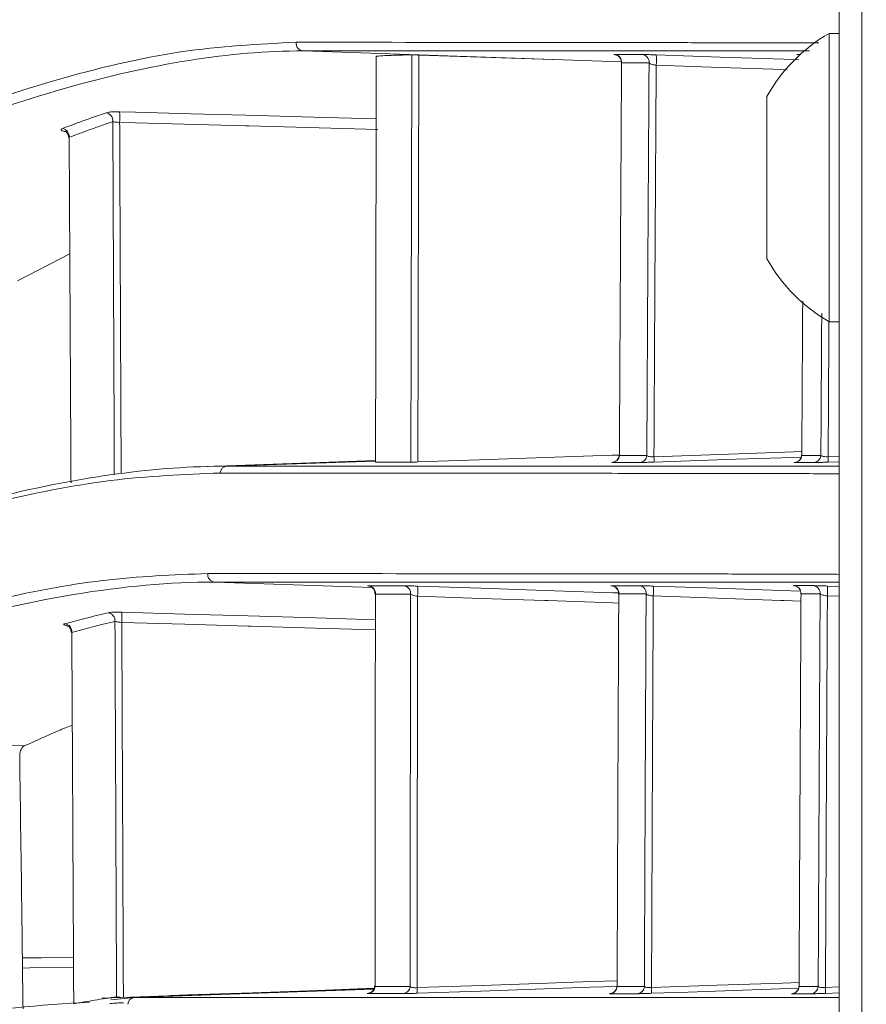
# Model space of a CAD drawing. Header units: millimetres. Extents: x 0 to 1118, y 0 to 864.
# Tile 33 of 256: x 232.63 to 238.13, y 120.62 to 127.02. Entities that reach past the tile are written whole.
import ezdxf

# ---------------------------------------------------------------- set-up
doc = ezdxf.new("R2010")
doc.units = ezdxf.units.MM
doc.styles.add('SLDTEXTSTYLE3', font='TXT', dxfattribs={"width": 0.605})
doc.dimstyles.new('SLDDIMSTYLE1', dxfattribs={"dimtxt": 3.175, "dimasz": 3.302, "dimexe": 0, "dimexo": 0.0625, "dimgap": 0.79375, "dimtad": 0, "dimtih": 1, "dimtoh": 1, "dimdec": 1, "dimlfac": 4, "dimrnd": 1e-09, "dimzin": 4, "dimdsep": 46, "dimtxsty": 'SLDTEXTSTYLE3', "dimsah": 1, "dimcen": 0.09, "dimadec": 0, "dimazin": 1, "dimtfac": 1, "dimtofl": 0, "dimtmove": 0, "dimatfit": 3, "dimfxl": 1, "dimfrac": 2, "dimtolj": 1, "dimtzin": 12, "dimarcsym": 0})

# ---------------------------------------------------------------- blocks, each defined once
blk = doc.blocks.new('_D_2')
at = {"color": 7, "linetype": 'Continuous', "lineweight": 0}
for p, q in [((261.2262, 133.1234), (154.0785, 133.1234)), ((155.6785, 133.1234), (155.6785, 107.5597)), ((155.6785, 77.1234), (155.6785, 102.687)), ((261.2262, 77.1234), (154.0785, 77.1234))]:
    blk.add_line(p, q, dxfattribs=at)
for points in [[(155.6785, 133.1234), (155.1705, 129.8214), (156.1865, 129.8214)], [(155.6785, 77.1234), (156.1865, 80.4254), (155.1705, 80.4254)]]:
    blk.add_solid(points, dxfattribs=at)
at = {"color": 7, "linetype": 'Continuous', "lineweight": 0, "insert": (150.2215, 106.7798), "char_height": 3.175, "attachment_point": 1, "style": 'SLDTEXTSTYLE3'}
blk.add_mtext('224.0', dxfattribs=at)

msp = doc.modelspace()

# ---------------------------------------------------------------- linework, layer by layer
at = {"color": 7, "linetype": 'Continuous', "lineweight": 15}
for p, q in [((237.9512, 76.3734), (237.9512, 133.1234)), ((237.9512, 126.9359), (237.8862, 126.9359)), ((237.8862, 126.9359), (237.8862, 125.9984)), ((236.1573, 126.763), (235.2199, 126.7952)), ((236.5351, 126.7501), (236.1573, 126.763)), ((237.4812, 126.5261), (237.4812, 125.9984)), ((237.4812, 125.9984), (237.4812, 125.4706)), ((237.8862, 125.9984), (237.8862, 125.0609)), ((232.6115, 125.3263), (232.9516, 125.5028)), ((237.8862, 125.0609), (237.9512, 125.0609)), ((234.9387, 124.1583), (233.7907, 124.1182)), ((235.168, 124.1479), (234.9387, 124.148)), ((236.5231, 124.1914), (236.5219, 124.1957)), ((236.5222, 124.1944), (236.5231, 124.1945)), ((237.7083, 124.1922), (237.7081, 124.1951)), ((234.9287, 120.7255), (233.1627, 120.6638)), ((234.9353, 120.7378), (234.9325, 120.7426)), ((236.5082, 120.7382), (236.5069, 120.7418)), ((237.6906, 120.7387), (237.6904, 120.7411)), ((233.3, 120.633), (233.2999, 120.6331))]:
    msp.add_line(p, q, dxfattribs=at)
at = {"color": 9, "linetype": 'Continuous', "lineweight": 0}
for p, q in [((238.0976, 133.1234), (238.0976, 76.3734)), ((236.1573, 126.763), (234.4682, 126.822)), ((233.9733, 124.1217), (234.9387, 124.1554)), ((237.8796, 124.1838), (237.9512, 124.1863)), ((237.9512, 124.1504), (237.8796, 124.1479)), ((234.9163, 123.3324), (233.8932, 123.3681)), ((237.8746, 123.3425), (237.9512, 123.3399)), ((237.9512, 123.2765), (237.8746, 123.2791)), ((233.3727, 120.6678), (234.9275, 120.722)), ((236.5082, 120.7397), (236.5076, 120.7397)), ((237.8621, 120.7323), (237.9512, 120.7354)), ((237.9512, 120.6971), (237.8621, 120.694))]:
    msp.add_line(p, q, dxfattribs=at)
at = {"color": 7, "linetype": 'Continuous', "lineweight": 15, "flags": 128}
for points in [[(237.7584, 126.8223), (237.6436, 126.8223), (237.3296, 126.8222), (236.9326, 126.8222), (235.848, 126.8221), (234.4682, 126.822), (234.4682, 126.822), (234.4682, 126.822)], [(235.2135, 124.1491), (235.611, 124.1629), (236.0427, 124.1778), (236.4745, 124.1928), (236.5209, 124.1944)], [(237.9512, 123.3684), (237.9416, 123.3684), (237.7586, 123.3683), (237.4655, 123.3683), (237.0719, 123.3683), (236.589, 123.3682), (235.3856, 123.3682), (233.8932, 123.3681), (233.8932, 123.3681), (233.8932, 123.3681)], [(233.2191, 120.652), (233.3727, 120.6678), (233.3727, 120.6678), (233.3727, 120.6678)]]:
    msp.add_lwpolyline(points, dxfattribs=at)
at = {"color": 9, "linetype": 'Continuous', "lineweight": 0, "flags": 128}
for points in [[(236.7621, 126.7964), (237.1769, 126.7821), (237.5916, 126.7678), (237.6892, 126.7644)], [(237.6942, 126.7953), (237.6866, 126.7979), (237.6769, 126.7992)], [(237.6121, 126.6999), (237.5916, 126.7006), (237.1769, 126.7149), (236.7621, 126.7292)], [(233.2757, 126.4263), (233.3788, 126.4234), (233.7372, 126.4136), (234.0956, 126.4037), (234.5383, 126.3915), (234.9425, 126.3803)], [(234.9537, 126.3107), (234.1147, 126.3338), (234.0956, 126.3343), (233.3788, 126.3541), (233.2757, 126.3569)], [(236.7475, 124.183), (237.1733, 124.1978), (237.599, 124.2126), (237.7084, 124.2164)], [(237.7053, 124.1815), (237.5794, 124.1771), (237.2804, 124.1667), (236.9813, 124.1564), (236.7475, 124.1483)], [(235.2119, 123.3421), (235.6249, 123.3279), (236.0379, 123.3137), (236.4827, 123.2984), (236.5162, 123.2973)], [(236.743, 123.3424), (237.1579, 123.3281), (237.5729, 123.3137), (237.6996, 123.3094)], [(236.5185, 123.2316), (236.4814, 123.2328), (236.0582, 123.2474), (236.0379, 123.2481), (235.6249, 123.2622), (235.2119, 123.2764)], [(237.703, 123.2448), (237.5942, 123.2486), (237.5729, 123.2493), (237.1579, 123.2636), (236.743, 123.2779)], [(233.2896, 123.1726), (233.6999, 123.1604), (234.1101, 123.1481), (234.5526, 123.1349), (234.9374, 123.1233)], [(234.9373, 123.0567), (234.5489, 123.0684), (234.1291, 123.0809), (234.1101, 123.0815), (233.6999, 123.0937), (233.2896, 123.106)], [(230.9659, 122.3434), (231.3721, 122.3335), (231.7784, 122.3237), (232.2164, 122.3131), (232.6545, 122.3025)], [(232.6436, 120.9241), (232.77, 120.9254), (232.9758, 120.9275)], [(232.9761, 120.8623), (232.6918, 120.8594), (232.6444, 120.8589)], [(235.2082, 120.7311), (235.6315, 120.7458), (236.0548, 120.7604), (236.3411, 120.7703), (236.5083, 120.7761)], [(236.7318, 120.7317), (237.1576, 120.7465), (237.5833, 120.7612), (237.6907, 120.765)], [(233.6051, 120.6792), (233.7197, 120.6834), (234.1396, 120.6985), (234.5594, 120.7136), (234.9292, 120.7269)], [(236.5063, 120.7396), (236.332, 120.7336), (236.0366, 120.7234), (235.6224, 120.709), (235.2082, 120.6947)], [(237.6873, 120.7274), (237.5636, 120.7231), (237.2669, 120.7128), (236.9701, 120.7025), (236.7318, 120.6943)]]:
    msp.add_lwpolyline(points, dxfattribs=at)
at = {"color": 7, "linetype": 'Continuous', "lineweight": 15}
for centre, radius, start, end in [((238.4249, 125.9984), 1.0813, 119.88215, 150.7838), ((238.4249, 125.9984), 1.0813, 209.2162, 240.11785), ((237.7827, 124.1947), 0.0496, 272.46389, 357.20236), ((237.7652, 120.7407), 0.0496, 272.48512, 357.79106)]:
    msp.add_arc(centre, radius, start, end, dxfattribs=at)
at = {"color": 9, "linetype": 'Continuous', "lineweight": 0}
for centre, radius, start, end in [((234.4715, 126.8712), 0.0493, 171.6807, 266.1226), ((236.488, 126.7495), 0.0495, 353.56894, 86.8037), ((236.6666, 126.7495), 0.0495, 353.8418, 86.89271), ((236.3892, 126.7628), 0.3745, 354.85653, 5.14347), ((233.1799, 126.3682), 0.0518, 353.59077, 81.94068), ((232.7892, 126.3916), 0.4878, 355.92306, 4.07694), ((232.8956, 126.2658), 0.0522, 353.94277, 81.34647), ((236.4741, 124.1948), 0.0491, 272.99107, 356.02445), ((236.6521, 124.1948), 0.0492, 272.92501, 356.1483), ((236.4431, 124.1656), 0.3049, 356.73036, 3.26964), ((237.6588, 124.1947), 0.0496, 272.51916, 357.05113), ((237.5713, 124.1659), 0.3087, 356.66843, 3.33157), ((233.9764, 124.0734), 0.0484, 93.63697, 175.06752), ((233.8968, 123.4171), 0.0491, 172.24382, 265.83945), ((234.8888, 123.2953), 0.0492, 352.65752, 86.02303), ((235.1176, 123.2953), 0.0492, 352.89738, 86.13297), ((234.8344, 123.3092), 0.3789, 355.02959, 4.97041), ((236.4696, 123.2955), 0.0494, 354.46806, 86.79067), ((236.6473, 123.2955), 0.0494, 354.70293, 86.8792), ((236.366, 123.3102), 0.3783, 355.11439, 4.88561), ((237.6537, 123.2956), 0.0497, 356.27976, 87.40051), ((237.7777, 123.2956), 0.0497, 356.52092, 87.4683), ((237.4989, 123.3108), 0.377, 355.17706, 4.82294), ((233.1946, 123.1182), 0.0509, 353.66331, 82.92234), ((232.8331, 123.1393), 0.4577, 355.82469, 4.17531), ((232.9138, 123.0467), 0.0513, 353.99434, 82.33339), ((234.8869, 120.7409), 0.0486, 273.61012, 356.35418), ((235.1141, 120.7409), 0.0486, 273.52992, 356.42792), ((234.8927, 120.7129), 0.316, 356.69616, 3.30384), ((236.4591, 120.7408), 0.0491, 273.03404, 356.95129), ((236.6362, 120.7408), 0.0492, 272.96484, 357.03705), ((236.413, 120.713), 0.3194, 356.63631, 3.36369), ((237.641, 120.7407), 0.0496, 272.54239, 357.68036), ((237.5411, 120.7132), 0.3216, 356.57909, 3.42091), ((233.376, 120.6196), 0.0482, 93.92622, 176.16103)]:
    msp.add_arc(centre, radius, start, end, dxfattribs=at)
at = {"color": 7, "linetype": 'Continuous', "lineweight": 15}
for points, knots in [([(225.6794, 125.9053), (225.6794, 125.9053), (226.1368, 126.2473), (227.0299, 126.9069), (228.3082, 127.817), (229.5224, 128.6363), (230.7539, 129.4075), (231.976, 130.0872), (233.1565, 130.6217), (234.2141, 130.9536), (234.8321, 131.0295), (235.12, 131.0295), (235.12, 131.0295)], [0, 0, 0, 0, 0.000001, 0.111086, 0.222167, 0.334764, 0.447357, 0.585045, 0.7236, 0.861309, 0.999999, 1, 1, 1, 1]), ([(235.0742, 130.9865), (234.7759, 130.9651), (234.1772, 130.9223), (233.1155, 130.5802), (231.9353, 130.0501), (230.7185, 129.3742), (229.4962, 128.6106), (228.2887, 127.7975), (227.0105, 126.8909), (226.0966, 126.2132), (225.6396, 125.8743)], [0, 0, 0, 0, 0.1376894, 0.2763789, 0.4140537, 0.5526178, 0.6636792, 0.7747446, 0.8873706, 1, 1, 1, 1]), ([(225.6618, 125.3074), (226.2925, 125.7747), (227.5583, 126.7123), (229.2476, 127.8716), (230.7807, 128.8267), (231.9793, 129.4672), (232.9298, 129.8837), (233.6724, 130.1386), (234.3632, 130.3022), (234.7741, 130.3226), (234.9795, 130.3328)], [0, 0, 0, 0, 0.159169, 0.31939, 0.467986, 0.617595, 0.712568, 0.807538, 0.90377, 1, 1, 1, 1]), ([(235.0252, 130.276), (235.0252, 130.276), (234.8283, 130.276), (234.4142, 130.2409), (233.7306, 130.0858), (232.9844, 129.8298), (232.03, 129.4126), (230.8265, 128.7702), (229.2984, 127.8207), (227.5975, 126.652), (226.3494, 125.7365), (225.7016, 125.2523), (225.7016, 125.2523)], [0, 0, 0, 0, 0.000001, 0.094948, 0.189896, 0.286126, 0.382358, 0.530941, 0.680563, 0.839741, 0.999999, 1, 1, 1, 1]), ([(234.5112, 127.5321), (234.2554, 127.5187), (233.7427, 127.492), (232.8723, 127.2774), (231.9286, 126.9427), (230.9206, 126.4877), (229.8545, 125.9285), (228.7303, 125.2728), (227.5408, 124.5262), (226.6904, 123.9556), (226.2652, 123.6703)], [0, 0, 0, 0, 0.1266283, 0.2538223, 0.3804425, 0.5075781, 0.629876, 0.7521776, 0.8760871, 1, 1, 1, 1]), ([(226.3054, 123.7048), (226.3054, 123.7048), (226.7314, 123.9942), (227.5631, 124.5481), (228.753, 125.2989), (229.8831, 125.9595), (230.9582, 126.5251), (231.9709, 126.9826), (232.9152, 127.3202), (233.7827, 127.5283), (234.3075, 127.5756), (234.5567, 127.5756), (234.5567, 127.5756)], [0, 0, 0, 0, 0.000001, 0.122322, 0.24464, 0.368523, 0.492402, 0.61903, 0.746162, 0.872802, 0.999999, 1, 1, 1, 1]), ([(226.2844, 123.0821), (226.7169, 123.3727), (227.5833, 123.955), (228.7985, 124.7144), (229.9517, 125.3799), (231.0098, 125.9221), (231.9783, 126.3444), (232.862, 126.6465), (233.6859, 126.8415), (234.1772, 126.866), (234.4228, 126.8783)], [0, 0, 0, 0, 0.128383, 0.257187, 0.385582, 0.514447, 0.634915, 0.75538, 0.877692, 1, 1, 1, 1]), ([(234.4228, 126.8783), (234.9007, 126.8779), (235.8582, 126.8771), (236.7441, 126.876), (237.2953, 126.8751), (237.5999, 126.8744), (237.7774, 126.8739), (237.8182, 126.8736), (237.8197, 126.8736)], [0, 0, 0, 0, 0.291674, 0.584409, 0.720804, 0.857372, 0.994571, 1, 1, 1, 1]), ([(234.4682, 126.822), (234.4682, 126.822), (234.2332, 126.822), (233.7392, 126.7801), (232.9247, 126.596), (232.0364, 126.2928), (231.0596, 125.8684), (229.9955, 125.3235), (228.8439, 124.6606), (227.6229, 123.8964), (226.7651, 123.3262), (226.3247, 123.0271), (226.3247, 123.0271)], [0, 0, 0, 0, 0.000001, 0.120432, 0.240866, 0.363184, 0.485506, 0.613901, 0.742775, 0.871174, 0.999999, 1, 1, 1, 1]), ([(234.9434, 126.7881), (234.9431, 126.6574), (234.9424, 126.3429), (234.9414, 125.8427), (234.9404, 125.2836), (234.9395, 124.719), (234.9389, 124.3383), (234.9387, 124.148)], [0, 0, 0, 0, 0.149831, 0.360358, 0.570906, 0.785442, 1, 1, 1, 1]), ([(234.9434, 126.7881), (234.9805, 126.7902), (235.0584, 126.7946), (235.1346, 126.7957), (235.1745, 126.7963)], [0, 0, 0, 0, 0.475369, 1, 1, 1, 1]), ([(235.1745, 126.7963), (235.177, 126.7963), (235.1819, 126.7963), (235.1957, 126.796), (235.2093, 126.7956), (235.2175, 126.7953), (235.2199, 126.7952)], [0, 0, 0, 0, 0.298934, 0.598428, 0.882594, 1, 1, 1, 1]), ([(236.492, 126.7983), (236.4918, 126.7983), (236.4913, 126.7983), (236.4926, 126.7982), (236.4949, 126.7978), (236.5003, 126.7966), (236.511, 126.7925), (236.5237, 126.7826), (236.5326, 126.7669), (236.5365, 126.7547), (236.5353, 126.7487), (236.5352, 126.7485)], [0, 0, 0, 0, 0.0499093, 0.1072928, 0.1482205, 0.1999948, 0.3334595, 0.5625577, 0.7744084, 0.9933196, 1, 1, 1, 1]), ([(236.7621, 126.7964), (236.7549, 126.7966), (236.736, 126.7972), (236.7076, 126.7981), (236.6817, 126.7988), (236.6734, 126.7989), (236.6693, 126.7989)], [0, 0, 0, 0, 0.166428, 0.436741, 0.718575, 1, 1, 1, 1]), ([(236.5371, 126.7439), (236.5365, 126.6396), (236.5348, 126.3481), (236.532, 125.8678), (236.5289, 125.3066), (236.5259, 124.748), (236.524, 124.3769), (236.5231, 124.1914)], [0, 0, 0, 0, 0.123436, 0.345036, 0.5666558, 0.7833186, 1, 1, 1, 1]), ([(236.5371, 126.7439), (236.5363, 126.7449), (236.5351, 126.7464), (236.5357, 126.7479), (236.5359, 126.7484)], [0, 0, 0, 0, 0.6645388, 1, 1, 1, 1]), ([(232.9222, 126.2992), (232.9224, 126.2992), (232.9228, 126.299), (232.9279, 126.2958), (232.9356, 126.2878), (232.9424, 126.2753), (232.9425, 126.2654), (232.9425, 126.2613)], [0, 0, 0, 0, 0.151443, 0.305839, 0.520613, 0.79683, 1, 1, 1, 1]), ([(232.9439, 126.2614), (232.9437, 126.2613), (232.9431, 126.2611), (232.9457, 126.2606), (232.9475, 126.2603)], [0, 0, 0, 0, 0.28745, 1, 1, 1, 1]), ([(232.9475, 126.2603), (232.9478, 126.1968), (232.9492, 125.9532), (232.9514, 125.5279), (232.9543, 124.9875), (232.9571, 124.4829), (232.9588, 124.1589), (232.9596, 124.0138)], [0, 0, 0, 0, 0.085593, 0.328289, 0.571015, 0.807945, 1, 1, 1, 1]), ([(237.7142, 125.1951), (237.7133, 125.0468), (237.7113, 124.7132), (237.7093, 124.3783), (237.7083, 124.1922)], [0, 0, 0, 0, 0.444423, 1, 1, 1, 1]), ([(235.2135, 124.1491), (235.2082, 124.1489), (235.1975, 124.1486), (235.1835, 124.1482), (235.1733, 124.148), (235.1697, 124.1479), (235.168, 124.1479)], [0, 0, 0, 0, 0.261216, 0.522254, 0.788559, 1, 1, 1, 1]), ([(236.5208, 124.1956), (236.5209, 124.1944), (236.5219, 124.1874), (236.5178, 124.1759), (236.5103, 124.1637), (236.5015, 124.1556), (236.4931, 124.1506), (236.4862, 124.148), (236.4815, 124.1469), (236.4792, 124.1465), (236.4779, 124.1464), (236.4772, 124.1463), (236.4776, 124.1463), (236.4785, 124.1464), (236.4807, 124.1465), (236.481, 124.1466)], [0, 0, 0, 0, 0.036006, 0.207845, 0.345228, 0.460876, 0.557785, 0.634769, 0.681274, 0.711605, 0.739824, 0.778045, 0.845633, 0.984164, 1, 1, 1, 1]), ([(236.6546, 124.1457), (236.6581, 124.1457), (236.6653, 124.1458), (236.6872, 124.1463), (236.7153, 124.1472), (236.7368, 124.1479), (236.7475, 124.1483)], [0, 0, 0, 0, 0.249074, 0.502008, 0.750939, 1, 1, 1, 1]), ([(237.7848, 124.1452), (237.7749, 124.1452), (237.7549, 124.1452), (237.7243, 124.1452), (237.693, 124.1452), (237.6716, 124.1452), (237.661, 124.1452)], [0, 0, 0, 0, 0.247471, 0.494943, 0.747471, 1, 1, 1, 1]), ([(237.7066, 124.1952), (237.7065, 124.1903), (237.7062, 124.1802), (237.6995, 124.1674), (237.6911, 124.1578), (237.6824, 124.1517), (237.6746, 124.1481), (237.6688, 124.1465), (237.6654, 124.1459), (237.6638, 124.1457), (237.6628, 124.1456), (237.6624, 124.1456), (237.6628, 124.1456), (237.6644, 124.1457), (237.6654, 124.1457)], [0, 0, 0, 0, 0.1495896, 0.3034642, 0.4307491, 0.538278, 0.6264687, 0.6922219, 0.7255933, 0.7500669, 0.7771754, 0.8188069, 0.8981137, 1, 1, 1, 1]), ([(237.7848, 124.1452), (237.7852, 124.1452), (237.7877, 124.1452), (237.797, 124.1454), (237.8187, 124.146), (237.8472, 124.1468), (237.8688, 124.1476), (237.8796, 124.1479)], [0, 0, 0, 0, 0.03955, 0.28794, 0.527331, 0.763617, 1, 1, 1, 1]), ([(233.9281, 124.0775), (233.6949, 124.068), (233.2277, 124.0489), (232.4552, 123.8951), (231.6308, 123.6545), (230.7657, 123.3274), (229.8648, 122.9257), (228.9286, 122.4552), (227.9466, 121.9183), (227.2514, 121.5055), (226.9037, 121.2991)], [0, 0, 0, 0, 0.127578, 0.255557, 0.383129, 0.511071, 0.632731, 0.754394, 0.877196, 1, 1, 1, 1]), ([(226.9445, 121.3367), (226.9445, 121.3367), (227.2934, 121.5473), (227.9766, 121.9489), (228.9594, 122.4894), (229.899, 122.9623), (230.8055, 123.3676), (231.6736, 123.6962), (232.4986, 123.9389), (233.269, 124.0879), (233.7447, 124.1217), (233.9733, 124.1217), (233.9733, 124.1217)], [0, 0, 0, 0, 0.000001, 0.121674, 0.243345, 0.366131, 0.488915, 0.616491, 0.744432, 0.872018, 0.999999, 1, 1, 1, 1]), ([(237.9512, 124.0718), (237.9408, 124.072), (237.9184, 124.0726), (237.7432, 124.0733), (237.4598, 124.0739), (237.0758, 124.0746), (236.6698, 124.0751), (236.1805, 124.0757), (235.5966, 124.0762), (234.8133, 124.0769), (234.2207, 124.0773), (233.9281, 124.0775)], [0, 0, 0, 0, 0.096108, 0.207877, 0.319889, 0.432509, 0.545288, 0.610664, 0.741431, 0.872365, 1, 1, 1, 1]), ([(233.9733, 124.1217), (233.9733, 124.1217), (234.5085, 124.1217), (235.4959, 124.1217), (236.5535, 124.1217), (237.2756, 124.1217), (237.7124, 124.1217), (237.9241, 124.1217), (237.9504, 124.1217), (237.9512, 124.1217)], [0, 0, 0, 0, 0.000001, 0.250234, 0.500435, 0.665265, 0.830181, 0.994928, 1, 1, 1, 1]), ([(226.9198, 120.6924), (227.2728, 120.9022), (227.9795, 121.3224), (228.9797, 121.8668), (229.9361, 122.3422), (230.8301, 122.7319), (231.6649, 123.0374), (232.4421, 123.2566), (233.1762, 123.3973), (233.6241, 123.4149), (233.8481, 123.4237)], [0, 0, 0, 0, 0.126999, 0.254297, 0.381304, 0.508639, 0.630813, 0.752984, 0.876493, 1, 1, 1, 1]), ([(233.8481, 123.4237), (234.3629, 123.4234), (235.3945, 123.4227), (236.3902, 123.4218), (237.0362, 123.4211), (237.4298, 123.4205), (237.7272, 123.4198), (237.909, 123.4191), (237.9512, 123.4186), (237.9512, 123.4184), (237.9512, 123.4184)], [0, 0, 0, 0, 0.224617, 0.450032, 0.561498, 0.673111, 0.785257, 0.89763, 0.999999, 1, 1, 1, 1]), ([(233.8932, 123.3681), (233.8932, 123.3681), (233.6029, 123.3681), (232.9907, 123.3131), (231.9842, 123.0754), (230.9725, 122.7191), (229.979, 122.286), (229.0231, 121.8123), (228.0193, 121.2645), (227.3186, 120.8537), (226.9605, 120.6377), (226.9605, 120.6377)], [0, 0, 0, 0, 0.000001, 0.163687, 0.327585, 0.491295, 0.618475, 0.745658, 0.872827, 0.999999, 1, 1, 1, 1]), ([(234.8918, 123.3436), (234.8917, 123.3436), (234.8913, 123.3436), (234.8922, 123.3436), (234.8941, 123.3433), (234.8986, 123.3423), (234.906, 123.3398), (234.9172, 123.3332), (234.9279, 123.3212), (234.9344, 123.3065), (234.934, 123.2973), (234.9339, 123.294)], [0, 0, 0, 0, 0.027565, 0.088843, 0.140977, 0.190486, 0.295539, 0.431736, 0.665597, 0.879448, 1, 1, 1, 1]), ([(235.2119, 123.3421), (235.2065, 123.3423), (235.1897, 123.3428), (235.1626, 123.3436), (235.1354, 123.3443), (235.1257, 123.3444), (235.1209, 123.3444)], [0, 0, 0, 0, 0.130989, 0.41415, 0.707257, 1, 1, 1, 1]), ([(236.4734, 123.3443), (236.4733, 123.3443), (236.4729, 123.3443), (236.4738, 123.3443), (236.4758, 123.344), (236.4805, 123.343), (236.489, 123.3401), (236.5004, 123.3331), (236.5108, 123.3206), (236.5168, 123.3067), (236.5163, 123.2976), (236.5162, 123.2944)], [0, 0, 0, 0, 0.029968, 0.090979, 0.138142, 0.185317, 0.294869, 0.465343, 0.670678, 0.883346, 1, 1, 1, 1]), ([(236.743, 123.3424), (236.7353, 123.3426), (236.716, 123.3433), (236.6877, 123.3441), (236.6623, 123.3448), (236.6541, 123.3449), (236.65, 123.3449)], [0, 0, 0, 0, 0.178532, 0.447499, 0.723881, 1, 1, 1, 1]), ([(237.6577, 123.3449), (237.6576, 123.3449), (237.6573, 123.3449), (237.658, 123.3449), (237.6594, 123.3447), (237.6625, 123.3442), (237.6685, 123.3427), (237.6779, 123.3388), (237.6899, 123.3298), (237.699, 123.3151), (237.7033, 123.302), (237.7021, 123.2956), (237.702, 123.295)], [0, 0, 0, 0, 0.0179546, 0.0777574, 0.1160449, 0.151868, 0.2260364, 0.3447227, 0.5272646, 0.7605803, 0.9798592, 1, 1, 1, 1]), ([(237.8746, 123.3425), (237.8643, 123.3429), (237.8424, 123.3436), (237.813, 123.3445), (237.7896, 123.3452), (237.7831, 123.3453), (237.7799, 123.3453)], [0, 0, 0, 0, 0.225326, 0.480046, 0.740114, 1, 1, 1, 1]), ([(234.9376, 123.289), (234.9363, 123.2902), (234.9345, 123.292), (234.9351, 123.2936), (234.9353, 123.294)], [0, 0, 0, 0, 0.707414, 1, 1, 1, 1]), ([(234.9376, 123.289), (234.9375, 123.183), (234.9371, 122.8901), (234.9366, 122.4089), (234.9361, 121.8493), (234.9357, 121.2924), (234.9354, 120.9226), (234.9353, 120.7378)], [0, 0, 0, 0, 0.125538, 0.346694, 0.567874, 0.783926, 1, 1, 1, 1]), ([(236.5188, 123.2908), (236.5183, 123.1928), (236.517, 122.9053), (236.5149, 122.4272), (236.5125, 121.8608), (236.5103, 121.2979), (236.5089, 120.9248), (236.5082, 120.7382)], [0, 0, 0, 0, 0.11582, 0.339728, 0.563657, 0.781819, 1, 1, 1, 1]), ([(236.5188, 123.2908), (236.5181, 123.2915), (236.5169, 123.2928), (236.5174, 123.294), (236.5176, 123.2945)], [0, 0, 0, 0, 0.605385, 1, 1, 1, 1]), ([(237.7032, 123.2924), (237.7027, 123.1969), (237.7012, 122.9107), (237.6987, 122.433), (237.6959, 121.8642), (237.6931, 121.2995), (237.6914, 120.9257), (237.6906, 120.7387)], [0, 0, 0, 0, 0.1127978, 0.3377571, 0.5627334, 0.7813589, 1, 1, 1, 1]), ([(237.7032, 123.2924), (237.703, 123.2928), (237.7024, 123.2936), (237.7028, 123.2944), (237.703, 123.2949)], [0, 0, 0, 0, 0.416525, 1, 1, 1, 1]), ([(232.9352, 123.0846), (232.9353, 123.0845), (232.9357, 123.0844), (232.9401, 123.0822), (232.9481, 123.0761), (232.9564, 123.0642), (232.9611, 123.0519), (232.9602, 123.0446), (232.96, 123.0433)], [0, 0, 0, 0, 0.126388, 0.254095, 0.434401, 0.671372, 0.937335, 1, 1, 1, 1]), ([(232.9648, 123.0414), (232.963, 123.0419), (232.9605, 123.0425), (232.9611, 123.043), (232.9613, 123.0432)], [0, 0, 0, 0, 0.6993559, 1, 1, 1, 1]), ([(232.9648, 123.0414), (232.9652, 122.9546), (232.9666, 122.6876), (232.969, 122.2386), (232.9718, 121.6985), (232.9746, 121.1612), (232.9764, 120.8047), (232.9773, 120.6264)], [0, 0, 0, 0, 0.1085729, 0.3343365, 0.5601263, 0.780051, 1, 1, 1, 1]), ([(232.6545, 122.3025), (232.7295, 122.3363), (232.8354, 122.3841), (232.938, 122.4265), (232.9679, 122.4389)], [0, 0, 0, 0, 0.708161, 1, 1, 1, 1]), ([(232.6545, 122.3025), (232.6512, 122.3004), (232.6447, 122.2961), (232.6357, 122.2818), (232.6293, 122.2643), (232.6264, 122.2485), (232.6263, 122.24), (232.6262, 122.2369)], [0, 0, 0, 0, 0.239993, 0.480557, 0.702329, 0.893773, 1, 1, 1, 1]), ([(232.6262, 122.2369), (232.631, 121.8889), (232.6384, 121.3441), (232.6453, 120.7924), (232.6478, 120.5932)], [0, 0, 0, 0, 0.638743, 1, 1, 1, 1]), ([(234.9316, 120.7426), (234.9318, 120.7397), (234.9323, 120.7314), (234.9273, 120.7191), (234.9194, 120.7081), (234.9106, 120.7008), (234.9025, 120.6965), (234.8961, 120.6944), (234.8922, 120.6936), (234.8904, 120.6933), (234.8894, 120.6931), (234.8893, 120.6931), (234.8893, 120.6931)], [0, 0, 0, 0, 0.105223, 0.306189, 0.469425, 0.606962, 0.721103, 0.808125, 0.860175, 0.897452, 0.941014, 1, 1, 1, 1]), ([(235.1171, 120.6923), (235.1201, 120.6923), (235.1273, 120.6924), (235.1474, 120.6928), (235.1757, 120.6936), (235.1974, 120.6943), (235.2082, 120.6947)], [0, 0, 0, 0, 0.197194, 0.46711, 0.733499, 1, 1, 1, 1]), ([(236.5061, 120.7416), (236.5062, 120.741), (236.5072, 120.7345), (236.5033, 120.7231), (236.4961, 120.7105), (236.4873, 120.7021), (236.4788, 120.6969), (236.4717, 120.6941), (236.4666, 120.6929), (236.4642, 120.6925), (236.4629, 120.6924), (236.4622, 120.6923), (236.4627, 120.6923), (236.4636, 120.6924), (236.4656, 120.6925), (236.4658, 120.6925)], [0, 0, 0, 0, 0.019789, 0.197365, 0.33844, 0.456918, 0.556413, 0.63608, 0.689511, 0.720018, 0.747977, 0.786179, 0.853687, 0.991443, 1, 1, 1, 1]), ([(236.6388, 120.6917), (236.6421, 120.6917), (236.6491, 120.6918), (236.6707, 120.6923), (236.6992, 120.6932), (236.7209, 120.6939), (236.7318, 120.6943)], [0, 0, 0, 0, 0.236558, 0.492758, 0.746339, 1, 1, 1, 1]), ([(237.7674, 120.6912), (237.7573, 120.6912), (237.7372, 120.6912), (237.7064, 120.6912), (237.6751, 120.6912), (237.6539, 120.6912), (237.6432, 120.6912)], [0, 0, 0, 0, 0.24907, 0.498142, 0.74907, 1, 1, 1, 1]), ([(237.6892, 120.7413), (237.6889, 120.7358), (237.6882, 120.7253), (237.6811, 120.7123), (237.6726, 120.7031), (237.6639, 120.6972), (237.6563, 120.6939), (237.6505, 120.6924), (237.6473, 120.6919), (237.6458, 120.6917), (237.645, 120.6916), (237.6446, 120.6916), (237.6455, 120.6916), (237.6477, 120.6918), (237.649, 120.6918)], [0, 0, 0, 0, 0.159988, 0.304608, 0.42494, 0.526463, 0.609327, 0.670079, 0.702885, 0.725819, 0.753362, 0.797645, 0.88485, 1, 1, 1, 1]), ([(237.7674, 120.6912), (237.7676, 120.6912), (237.77, 120.6912), (237.7789, 120.6914), (237.8007, 120.692), (237.8294, 120.6928), (237.8512, 120.6936), (237.8621, 120.694)], [0, 0, 0, 0, 0.028219, 0.276707, 0.519111, 0.759526, 1, 1, 1, 1]), ([(227.5914, 118.7959), (227.5914, 118.7959), (228.1465, 119.0838), (229.2213, 119.6057), (230.7264, 120.1938), (232.0276, 120.5671), (232.7605, 120.6162), (233.079, 120.6375)], [0, 0, 0, 0, 0.000001, 0.259061, 0.519726, 0.791238, 1, 1, 1, 1]), ([(233.2112, 120.6272), (233.2135, 120.6275), (233.2204, 120.6284), (233.2387, 120.63), (233.2673, 120.6317), (233.289, 120.6326), (233.2999, 120.6331)], [0, 0, 0, 0, 0.141439, 0.429601, 0.714709, 1, 1, 1, 1]), ([(233.3727, 120.6678), (233.3727, 120.6678), (233.9439, 120.6678), (235.0029, 120.6677), (236.1651, 120.6678), (236.9856, 120.6678), (237.5214, 120.6678), (237.8761, 120.6678), (237.929, 120.6678), (237.9512, 120.6678)], [0, 0, 0, 0, 0.000001, 0.222922, 0.44582, 0.594654, 0.743562, 0.892332, 1, 1, 1, 1])]:
    msp.add_open_spline(points, degree=3, knots=knots, dxfattribs=at)
at = {"color": 9, "linetype": 'Continuous', "lineweight": 0}
for points, knots in [([(235.168, 124.1479), (235.1684, 124.3333), (235.1692, 124.704), (235.1704, 125.2597), (235.1718, 125.8155), (235.1732, 126.3284), (235.1741, 126.6546), (235.1745, 126.7963)], [0, 0, 0, 0, 0.208342, 0.416705, 0.627405, 0.838128, 1, 1, 1, 1]), ([(235.2199, 126.7952), (235.2196, 126.6579), (235.2186, 126.336), (235.2173, 125.8274), (235.2159, 125.2697), (235.2147, 124.7104), (235.2139, 124.3362), (235.2135, 124.1491)], [0, 0, 0, 0, 0.1569617, 0.3679749, 0.5790097, 0.7894942, 1, 1, 1, 1]), ([(236.4908, 126.7988), (236.4895, 126.7988), (236.4859, 126.7988), (236.4864, 126.7986), (236.493, 126.7982), (236.4946, 126.7981)], [0, 0, 0, 0, 0.286276, 0.832162, 1, 1, 1, 1]), ([(236.4908, 126.7988), (236.5045, 126.7988), (236.5319, 126.7989), (236.5754, 126.7989), (236.6213, 126.7989), (236.6533, 126.7989), (236.6693, 126.7989)], [0, 0, 0, 0, 0.226985, 0.453971, 0.726985, 1, 1, 1, 1]), ([(237.6769, 126.7992), (237.6764, 126.7992), (237.674, 126.7992), (237.6766, 126.7989), (237.6847, 126.7985), (237.6939, 126.7981), (237.6953, 126.798)], [0, 0, 0, 0, 0.113589, 0.529037, 0.924922, 1, 1, 1, 1]), ([(236.7158, 126.7442), (236.6998, 126.7441), (236.6677, 126.7441), (236.6084, 126.744), (236.5645, 126.744), (236.5371, 126.7439)], [0, 0, 0, 0, 0.2730143, 0.5460304, 1, 1, 1, 1]), ([(236.7011, 124.1915), (236.7021, 124.372), (236.704, 124.7332), (236.707, 125.2823), (236.7102, 125.8392), (236.7132, 126.3295), (236.7151, 126.6306), (236.7158, 126.7442)], [0, 0, 0, 0, 0.210873, 0.421762, 0.64368, 0.865617, 1, 1, 1, 1]), ([(236.7621, 126.7292), (236.7585, 126.7296), (236.7488, 126.7305), (236.7345, 126.7337), (236.7218, 126.7386), (236.7178, 126.7423), (236.7158, 126.7442)], [0, 0, 0, 0, 0.15547, 0.416453, 0.702815, 1, 1, 1, 1]), ([(236.7621, 126.7292), (236.7615, 126.6247), (236.7597, 126.3325), (236.7568, 125.8511), (236.7535, 125.2907), (236.7504, 124.7348), (236.7485, 124.367), (236.7475, 124.183)], [0, 0, 0, 0, 0.123981, 0.346619, 0.569276, 0.784629, 1, 1, 1, 1]), ([(232.9035, 126.3174), (232.9251, 126.3254), (232.9683, 126.3416), (233.0373, 126.3667), (233.1103, 126.3929), (233.1616, 126.4106), (233.1872, 126.4194)], [0, 0, 0, 0, 0.2262771, 0.4525587, 0.7262754, 1, 1, 1, 1]), ([(233.2757, 126.4263), (233.2724, 126.4263), (233.2576, 126.4267), (233.2321, 126.4262), (233.2038, 126.4238), (233.1927, 126.4209), (233.1872, 126.4194)], [0, 0, 0, 0, 0.08758, 0.386895, 0.693513, 1, 1, 1, 1]), ([(232.9035, 126.3174), (232.9003, 126.3158), (232.8934, 126.3124), (232.8958, 126.3064), (232.9056, 126.3011), (232.9178, 126.2983), (232.9222, 126.2974)], [0, 0, 0, 0, 0.256533, 0.551204, 0.837696, 1, 1, 1, 1]), ([(233.2314, 126.3624), (233.2058, 126.3535), (233.1545, 126.3358), (233.0814, 126.3096), (233.0124, 126.2845), (232.9691, 126.2683), (232.9475, 126.2603)], [0, 0, 0, 0, 0.273716, 0.54744, 0.773718, 1, 1, 1, 1]), ([(233.2411, 124.068), (233.2405, 124.2161), (233.2391, 124.5392), (233.237, 125.0431), (233.2347, 125.5803), (233.2328, 126.0225), (233.2317, 126.2826), (233.2314, 126.3624)], [0, 0, 0, 0, 0.191978, 0.418836, 0.656774, 0.89474, 1, 1, 1, 1]), ([(233.2314, 126.3624), (233.2342, 126.3618), (233.2396, 126.3606), (233.2537, 126.3588), (233.2666, 126.3576), (233.274, 126.357), (233.2757, 126.3569)], [0, 0, 0, 0, 0.315911, 0.623894, 0.915782, 1, 1, 1, 1]), ([(233.2757, 126.3569), (233.276, 126.283), (233.2771, 126.0286), (233.2789, 125.5922), (233.2812, 125.0525), (233.2834, 124.5463), (233.2848, 124.2212), (233.2854, 124.0733)], [0, 0, 0, 0, 0.09797, 0.33718, 0.576419, 0.807389, 1, 1, 1, 1]), ([(237.8323, 124.1923), (237.8333, 124.3735), (237.835, 124.682), (237.8369, 124.9893), (237.8376, 125.1161)], [0, 0, 0, 0, 0.587465, 1, 1, 1, 1]), ([(237.8847, 125.0668), (237.884, 124.957), (237.8823, 124.6633), (237.8806, 124.3685), (237.8796, 124.1838)], [0, 0, 0, 0, 0.373709, 1, 1, 1, 1]), ([(236.4825, 124.1467), (236.4784, 124.1464), (236.4703, 124.1459), (236.4746, 124.1458), (236.4767, 124.1458)], [0, 0, 0, 0, 0.49992, 1, 1, 1, 1]), ([(236.6546, 124.1457), (236.64, 124.1457), (236.6107, 124.1457), (236.5664, 124.1457), (236.5218, 124.1458), (236.4917, 124.1458), (236.4767, 124.1458)], [0, 0, 0, 0, 0.2501824, 0.5003661, 0.7501824, 1, 1, 1, 1]), ([(236.5231, 124.1914), (236.5531, 124.1914), (236.5982, 124.1914), (236.6572, 124.1915), (236.6865, 124.1915), (236.7011, 124.1915)], [0, 0, 0, 0, 0.499632, 0.749816, 1, 1, 1, 1]), ([(236.7475, 124.183), (236.7422, 124.1829), (236.7313, 124.1825), (236.7171, 124.1842), (236.7063, 124.1872), (236.7028, 124.1901), (236.7011, 124.1915)], [0, 0, 0, 0, 0.237659, 0.480525, 0.737338, 1, 1, 1, 1]), ([(237.6654, 124.1457), (237.6634, 124.1456), (237.657, 124.1453), (237.6594, 124.1453), (237.661, 124.1452)], [0, 0, 0, 0, 0.302781, 1, 1, 1, 1]), ([(237.7083, 124.1922), (237.719, 124.1922), (237.7403, 124.1922), (237.782, 124.1923), (237.8122, 124.1923), (237.8323, 124.1923)], [0, 0, 0, 0, 0.252526, 0.505055, 1, 1, 1, 1]), ([(237.8796, 124.1838), (237.8742, 124.1836), (237.8632, 124.1832), (237.8489, 124.1847), (237.8381, 124.1875), (237.8336, 124.1904), (237.8324, 124.1921), (237.8323, 124.1923)], [0, 0, 0, 0, 0.226443, 0.456928, 0.698584, 0.958072, 1, 1, 1, 1]), ([(234.8922, 123.3444), (234.8902, 123.3443), (234.8852, 123.3443), (234.8855, 123.344), (234.8916, 123.3436), (234.8929, 123.3435)], [0, 0, 0, 0, 0.357063, 0.865475, 1, 1, 1, 1]), ([(234.8922, 123.3444), (234.9096, 123.3444), (234.9445, 123.3444), (235, 123.3444), (235.0589, 123.3444), (235.1002, 123.3444), (235.1209, 123.3444)], [0, 0, 0, 0, 0.226066, 0.452133, 0.726066, 1, 1, 1, 1]), ([(236.4724, 123.3449), (236.4712, 123.3448), (236.4677, 123.3448), (236.4675, 123.3446), (236.4733, 123.3443), (236.4743, 123.3442)], [0, 0, 0, 0, 0.281967, 0.874021, 1, 1, 1, 1]), ([(236.4724, 123.3449), (236.4999, 123.3449), (236.5436, 123.3449), (236.6026, 123.3449), (236.6342, 123.3449), (236.65, 123.3449)], [0, 0, 0, 0, 0.458597, 0.729298, 1, 1, 1, 1]), ([(237.6559, 123.3453), (237.6555, 123.3453), (237.6533, 123.3452), (237.6525, 123.3452), (237.6573, 123.3449), (237.6576, 123.3449)], [0, 0, 0, 0, 0.179957, 0.945636, 1, 1, 1, 1]), ([(237.6559, 123.3453), (237.6658, 123.3453), (237.6855, 123.3453), (237.716, 123.3453), (237.7476, 123.3453), (237.7691, 123.3453), (237.7799, 123.3453)], [0, 0, 0, 0, 0.232787, 0.465576, 0.732787, 1, 1, 1, 1]), ([(235.1664, 123.2893), (235.1457, 123.2892), (235.1044, 123.2892), (235.0455, 123.2891), (234.9899, 123.2891), (234.955, 123.289), (234.9376, 123.289)], [0, 0, 0, 0, 0.273933, 0.547868, 0.773933, 1, 1, 1, 1]), ([(235.1627, 120.7378), (235.1629, 120.9184), (235.1633, 121.2795), (235.1641, 121.8283), (235.1649, 122.3847), (235.1657, 122.8745), (235.1662, 123.1755), (235.1664, 123.2893)], [0, 0, 0, 0, 0.211029, 0.422078, 0.643743, 0.86543, 1, 1, 1, 1]), ([(235.2119, 123.2764), (235.2092, 123.2767), (235.2006, 123.2775), (235.1869, 123.28), (235.1735, 123.2843), (235.1688, 123.2876), (235.1664, 123.2893)], [0, 0, 0, 0, 0.123885, 0.397975, 0.693935, 1, 1, 1, 1]), ([(235.2119, 123.2764), (235.2117, 123.1704), (235.2112, 122.877), (235.2104, 122.3947), (235.2096, 121.8354), (235.2089, 121.281), (235.2084, 120.9144), (235.2082, 120.7311)], [0, 0, 0, 0, 0.1257475, 0.348092, 0.5704588, 0.7852193, 1, 1, 1, 1]), ([(236.6966, 123.291), (236.6808, 123.291), (236.6491, 123.2909), (236.6036, 123.2909), (236.5602, 123.2908), (236.5326, 123.2908), (236.5188, 123.2908)], [0, 0, 0, 0, 0.270701, 0.541404, 0.770701, 1, 1, 1, 1]), ([(236.6853, 120.7383), (236.6861, 120.9207), (236.6875, 121.2855), (236.6899, 121.8404), (236.6924, 122.4033), (236.6946, 122.8897), (236.6961, 123.1852), (236.6966, 123.291)], [0, 0, 0, 0, 0.21332, 0.426656, 0.650813, 0.87499, 1, 1, 1, 1]), ([(236.743, 123.2779), (236.7391, 123.2783), (236.7293, 123.2792), (236.7151, 123.2821), (236.7025, 123.2862), (236.6986, 123.2894), (236.6966, 123.291)], [0, 0, 0, 0, 0.169995, 0.432536, 0.712435, 1, 1, 1, 1]), ([(236.743, 123.2779), (236.7425, 123.1799), (236.7411, 122.8921), (236.7389, 122.4133), (236.7364, 121.8476), (236.734, 121.2872), (236.7326, 120.9169), (236.7318, 120.7317)], [0, 0, 0, 0, 0.1161, 0.340977, 0.565875, 0.782929, 1, 1, 1, 1]), ([(237.8273, 123.2926), (237.8165, 123.2926), (237.795, 123.2926), (237.7634, 123.2925), (237.7328, 123.2925), (237.7131, 123.2924), (237.7032, 123.2924)], [0, 0, 0, 0, 0.267212, 0.534427, 0.767213, 1, 1, 1, 1]), ([(237.8148, 120.7388), (237.8156, 120.9217), (237.8173, 121.2874), (237.8199, 121.8441), (237.8227, 122.409), (237.8252, 122.8949), (237.8268, 123.1891), (237.8273, 123.2926)], [0, 0, 0, 0, 0.213897, 0.427809, 0.652772, 0.877751, 1, 1, 1, 1]), ([(237.8746, 123.2791), (237.8694, 123.2796), (237.8583, 123.2807), (237.8436, 123.284), (237.8321, 123.2881), (237.8289, 123.2911), (237.8273, 123.2926)], [0, 0, 0, 0, 0.215724, 0.466238, 0.730327, 1, 1, 1, 1]), ([(237.8746, 123.2791), (237.8741, 123.1836), (237.8726, 122.8973), (237.8701, 122.4192), (237.8673, 121.8514), (237.8647, 121.2892), (237.863, 120.918), (237.8621, 120.7323)], [0, 0, 0, 0, 0.113097, 0.338828, 0.564576, 0.78228, 1, 1, 1, 1]), ([(232.9206, 123.0975), (232.9421, 123.1033), (232.985, 123.1148), (233.0531, 123.1325), (233.1252, 123.1506), (233.1757, 123.1627), (233.2009, 123.1687)], [0, 0, 0, 0, 0.227116, 0.454236, 0.727114, 1, 1, 1, 1]), ([(233.2896, 123.1726), (233.2861, 123.1727), (233.2711, 123.1731), (233.2455, 123.173), (233.2174, 123.1716), (233.2064, 123.1696), (233.2009, 123.1687)], [0, 0, 0, 0, 0.092932, 0.391242, 0.695664, 1, 1, 1, 1]), ([(232.9206, 123.0975), (232.9175, 123.0964), (232.9108, 123.094), (232.9132, 123.0896), (232.9218, 123.0858), (232.9324, 123.0839), (232.9354, 123.0834)], [0, 0, 0, 0, 0.264381, 0.57674, 0.881688, 1, 1, 1, 1]), ([(233.2452, 123.1126), (233.22, 123.1065), (233.1695, 123.0945), (233.0973, 123.0764), (233.0291, 123.0587), (232.9862, 123.0472), (232.9648, 123.0414)], [0, 0, 0, 0, 0.272878, 0.545763, 0.772879, 1, 1, 1, 1]), ([(233.2555, 120.6716), (233.2548, 120.8485), (233.2533, 121.2021), (233.2511, 121.7391), (233.2488, 122.2829), (233.2468, 122.7434), (233.2456, 123.0194), (233.2452, 123.1126)], [0, 0, 0, 0, 0.215844, 0.43171, 0.658164, 0.884644, 1, 1, 1, 1]), ([(233.2896, 123.106), (233.2878, 123.1061), (233.2803, 123.1067), (233.2674, 123.1081), (233.2533, 123.1103), (233.2479, 123.1118), (233.2452, 123.1126)], [0, 0, 0, 0, 0.089817, 0.381794, 0.687518, 1, 1, 1, 1]), ([(233.2896, 123.106), (233.29, 123.0185), (233.2911, 122.748), (233.2931, 122.2931), (233.2954, 121.7469), (233.2977, 121.2054), (233.2992, 120.8473), (233.2999, 120.6683)], [0, 0, 0, 0, 0.108485, 0.335386, 0.562314, 0.781145, 1, 1, 1, 1]), ([(234.8907, 120.6933), (234.8875, 120.693), (234.8812, 120.6925), (234.887, 120.6924), (234.8899, 120.6924)], [0, 0, 0, 0, 0.499893, 1, 1, 1, 1]), ([(235.1171, 120.6923), (235.0981, 120.6923), (235.06, 120.6923), (235.0031, 120.6924), (234.9464, 120.6924), (234.9088, 120.6924), (234.8899, 120.6924)], [0, 0, 0, 0, 0.253979, 0.507959, 0.753979, 1, 1, 1, 1]), ([(234.9353, 120.7378), (234.973, 120.7378), (235.0495, 120.7378), (235.1245, 120.7378), (235.1627, 120.7378)], [0, 0, 0, 0, 0.49204, 1, 1, 1, 1]), ([(235.2082, 120.7311), (235.2028, 120.7309), (235.1918, 120.7306), (235.1776, 120.7321), (235.1676, 120.7347), (235.1642, 120.7369), (235.1627, 120.7378)], [0, 0, 0, 0, 0.257347, 0.51931, 0.793719, 1, 1, 1, 1]), ([(236.4671, 120.6926), (236.4632, 120.6924), (236.4554, 120.6919), (236.4596, 120.6918), (236.4617, 120.6918)], [0, 0, 0, 0, 0.499933, 1, 1, 1, 1]), ([(236.6388, 120.6917), (236.6241, 120.6917), (236.5949, 120.6917), (236.5361, 120.6917), (236.4914, 120.6918), (236.4617, 120.6918)], [0, 0, 0, 0, 0.251699, 0.503399, 1, 1, 1, 1]), ([(236.5082, 120.7382), (236.5379, 120.7382), (236.5977, 120.7382), (236.656, 120.7382), (236.6853, 120.7383)], [0, 0, 0, 0, 0.4966, 1, 1, 1, 1]), ([(236.7318, 120.7317), (236.7264, 120.7315), (236.7154, 120.7311), (236.7011, 120.7324), (236.6904, 120.7348), (236.687, 120.7371), (236.6853, 120.7383)], [0, 0, 0, 0, 0.245852, 0.495136, 0.754164, 1, 1, 1, 1]), ([(237.649, 120.6918), (237.6464, 120.6917), (237.6394, 120.6913), (237.6418, 120.6913), (237.6432, 120.6912)], [0, 0, 0, 0, 0.3664003, 1, 1, 1, 1]), ([(237.6906, 120.7387), (237.7118, 120.7388), (237.7541, 120.7388), (237.7946, 120.7388), (237.8148, 120.7388)], [0, 0, 0, 0, 0.501856, 1, 1, 1, 1]), ([(237.8621, 120.7323), (237.8567, 120.7321), (237.8457, 120.7317), (237.8313, 120.7327), (237.8197, 120.7351), (237.8165, 120.7375), (237.8148, 120.7388)], [0, 0, 0, 0, 0.233798, 0.470203, 0.714314, 1, 1, 1, 1]), ([(232.9773, 120.6264), (233.0226, 120.6344), (233.1162, 120.6509), (233.2082, 120.6646), (233.2555, 120.6716)], [0, 0, 0, 0, 0.484658, 1, 1, 1, 1]), ([(233.2822, 120.668), (233.2779, 120.6681), (233.2685, 120.6685), (233.2601, 120.67), (233.2567, 120.6712), (233.2555, 120.6716)], [0, 0, 0, 0, 0.360299, 0.786453, 1, 1, 1, 1])]:
    msp.add_open_spline(points, degree=3, knots=knots, dxfattribs=at)

# ---------------------------------------------------------------- dimensions: what is measured, and where the dimension line sits
at = {"color": 7, "linetype": 'Continuous', "lineweight": 0}
dim = msp.add_linear_dim(base=(155.6785, 133.1234), p1=(262.8262, 77.1234), p2=(262.8262, 133.1234), angle=90, dimstyle='SLDDIMSTYLE1', dxfattribs=at)
dim.commit()
dim.dimension.update_dxf_attribs({"geometry": '_D_2', "text_midpoint": (155.6785, 105.1234), "dimtype": 160})

doc.saveas('drawing.dxf')
